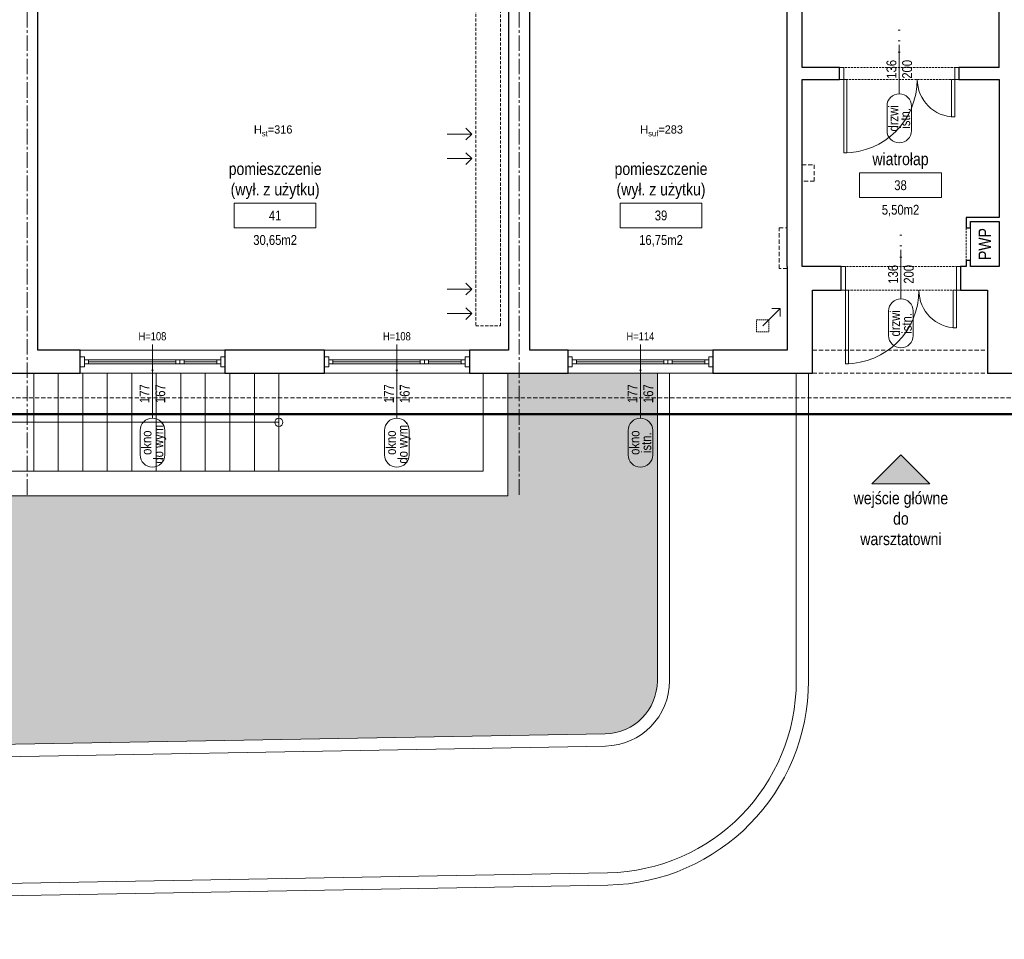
# Model space of a CAD drawing. Header units: millimetres. Extents: x -291747 to 77132, y 46721 to 203932.
# Tile 17 of 110: x 70455 to 71659, y 79997 to 81122. Entities that reach past the tile are written whole.
import ezdxf
from ezdxf.enums import TextEntityAlignment as Align

# ---------------------------------------------------------------- set-up
doc = ezdxf.new("R2010")
doc.units = ezdxf.units.MM
doc.header["$MEASUREMENT"] = 0
for name, pattern in [('xreff_LSN_szatnie_PW_rzuty_14$0$CENTER2', [28.575, 19.05, -3.175, 3.175, -3.175]), ('xreff_LSN_szatnie_PW_rzuty_14$0$DASHED', [19.05, 12.7, -6.35]), ('xreff_LSN_szatnie_PW_rzuty_14$0$HIDDEN2', [4.7625, 3.175, -1.5875])]:
    doc.linetypes.add(name, pattern=pattern)
doc.layers.get('0').update_dxf_attribs({"lineweight": 9})
for name, color, linetype, lineweight in [('FL-xref', 250, 'Continuous', 9), ('xreff_LSN_szatnie_PW_rzuty_14$0$A drzwi płytowe', 252, 'Continuous', 9), ('xreff_LSN_szatnie_PW_rzuty_14$0$A hatch', 8, 'Continuous', 5), ('xreff_LSN_szatnie_PW_rzuty_14$0$A hydrant', 8, 'Continuous', 13), ('xreff_LSN_szatnie_PW_rzuty_14$0$A opis', 252, 'Continuous', 9), ('xreff_LSN_szatnie_PW_rzuty_14$0$A opis pom', 252, 'Continuous', 9), ('xreff_LSN_szatnie_PW_rzuty_14$0$A opis pom pow', 252, 'Continuous', 9), ('xreff_LSN_szatnie_PW_rzuty_14$0$A opis stolarka', 252, 'Continuous', 9), ('xreff_LSN_szatnie_PW_rzuty_14$0$A opis stolarka NWD typ', 252, 'Continuous', 9), ('xreff_LSN_szatnie_PW_rzuty_14$0$A opis stolarka NWD wyposażenie', 252, 'Continuous', 9), ('xreff_LSN_szatnie_PW_rzuty_14$0$A opis technologia', 8, 'Continuous', 13), ('xreff_LSN_szatnie_PW_rzuty_14$0$A widok', 252, 'Continuous', 9), ('xreff_LSN_szatnie_PW_rzuty_14$0$A widok wyżej', 252, 'xreff_LSN_szatnie_PW_rzuty_14$0$DASHED', 9), ('xreff_LSN_szatnie_PW_rzuty_14$0$A zakres', 252, 'Continuous', 9), ('xreff_LSN_szatnie_PW_rzuty_14$0$A-Glaz', 8, 'Continuous', 9), ('xreff_LSN_szatnie_PW_rzuty_14$0$A-Wall', 252, 'Continuous', 9), ('xreff_LSN_szatnie_PW_rzuty_14$0$IS kanaly wentylacyjne', 8, 'xreff_LSN_szatnie_PW_rzuty_14$0$DASHED', 9), ('xreff_LSN_szatnie_PW_rzuty_14$0$IS wentylacja kratki istniejace', 8, 'Continuous', 9), ('xreff_LSN_szatnie_PW_rzuty_14$0$S-Grid-Iden', 8, 'xreff_LSN_szatnie_PW_rzuty_14$0$CENTER2', 9)]:
    doc.layers.add(name, color=color, linetype=linetype, lineweight=lineweight)
doc.layers.add('xreff_LSN_szatnie_PW_rzuty_14$0$A opis ppoż drzwi', color=252, linetype='Continuous', lineweight=9, transparency=0.25)
doc.layers.add('xreff_LSN_szatnie_PW_rzuty_14$0$A opis ppoż okna', color=252, linetype='Continuous', lineweight=9, transparency=0.25)
doc.styles.add('xreff_LSN_szatnie_PW_rzuty_14$0$Standard', font='txt')
doc.styles.add('xreff_LSN_szatnie_PW_rzuty_14$0$STYL ASA', font='ARIALN.TTF')

# ---------------------------------------------------------------- blocks, each defined once
blk = doc.blocks.new('xreff_LSN_szatnie_PW_rzuty_14$0$wejscie')
h = blk.add_hatch(color=256)
h.dxf.hatch_style = 1
h.paths.add_polyline_path([(-35.4, -35.4), (0, 0), (35.4, -35.4)])
blk.add_lwpolyline([(-35.4, -35.4), (0, 0), (35.4, -35.4)], close=True)
blk = doc.blocks.new('xreff_LSN_szatnie_PW_rzuty_14$0$blok do okna')
for points in [[(28.5, 2.5), (33.5, 2.5), (33.5, -2.5), (28.5, -2.5)], [(33.5, 2.5), (38.5, 2.5), (38.5, -2.5), (33.5, -2.5)]]:
    blk.add_lwpolyline(points, close=True)
for points in [[(-78.5, 0), (28.5, 0)], [(38.5, 0), (78.5, 0)]]:
    blk.add_lwpolyline(points)
blk = doc.blocks.new('xreff_LSN_szatnie_PW_rzuty_14$0$wtag_LEFT')
at = {"transparency": 33554687, "elevation": 0}
for points in [[(-30, 0), (30, 0)], [(30, 0), (60, 0)]]:
    blk.add_lwpolyline(points, dxfattribs=at)
at = {"layer": 'xreff_LSN_szatnie_PW_rzuty_14$0$A opis stolarka NWD typ', "transparency": 33554687, "elevation": 0}
blk.add_lwpolyline([(-75, 15, 1), (-75, -15), (-45, -15, 1), (-45, 15)], format="xyb", close=True, dxfattribs=at)
at = {"ltscale": 0.1, "transparency": 33554687, "style": 'xreff_LSN_szatnie_PW_rzuty_14$0$STYL ASA'}
blk.add_attdef('WINDOWS:PARAPET', text='', height=10, rotation=90, dxfattribs=at).set_placement((70.2, 0, 0), align=Align.MIDDLE_CENTER)
blk.add_attdef('WINDOWS:SZEROKOŚĆ', text='', height=12, dxfattribs=at).set_placement((0, 0), align=Align.BOTTOM_CENTER)
blk.add_attdef('WINDOWS:WYSOKOŚĆ', text='', height=12, dxfattribs=at).set_placement((0, -3.6), align=Align.TOP_CENTER)
at = {"layer": 'xreff_LSN_szatnie_PW_rzuty_14$0$A opis ppoż okna', "ltscale": 0.1, "transparency": 33554687, "style": 'xreff_LSN_szatnie_PW_rzuty_14$0$STYL ASA'}
blk.add_attdef('WINDOWS:PPOŻ', text='', height=10, rotation=90, dxfattribs=at).set_placement((30, 0, 0), align=Align.MIDDLE_CENTER)
at = {"layer": 'xreff_LSN_szatnie_PW_rzuty_14$0$A opis stolarka NWD typ', "ltscale": 0.1, "transparency": 33554687, "style": 'xreff_LSN_szatnie_PW_rzuty_14$0$STYL ASA'}
blk.add_attdef('WINDOWS:TYP', text='', height=12, dxfattribs=at).set_placement((-60, -2.4), align=Align.BOTTOM_CENTER)
blk.add_attdef('WINDOWS:PODTYP', text='', height=12, dxfattribs=at).set_placement((-60, -1.2), align=Align.TOP_CENTER)
blk = doc.blocks.new('xreff_LSN_szatnie_PW_rzuty_14$0$tag wn')
blk.add_lwpolyline([(-25, -7.5), (25, -7.5), (25, 7.5), (-25, 7.5)], close=True)
at = {"style": 'xreff_LSN_szatnie_PW_rzuty_14$0$STYL ASA'}
blk.add_attdef('ROOM:NO', text='', height=6, dxfattribs=at).set_placement((0, 0), align=Align.MIDDLE_CENTER)
at = {"layer": 'xreff_LSN_szatnie_PW_rzuty_14$0$A opis pom pow', "style": 'xreff_LSN_szatnie_PW_rzuty_14$0$STYL ASA'}
blk.add_attdef('ROOM:AREA', text='', height=6, dxfattribs=at).set_placement((0, -15), align=Align.MIDDLE_CENTER)
blk = doc.blocks.new('xreff_LSN_szatnie_PW_rzuty_14$0$środek')
blk.add_line((0, 0), (0, -10))
blk = doc.blocks.new('xreff_LSN_szatnie_PW_rzuty_14$0$ddtag_DOWN')
at = {"transparency": 33554687}
blk.add_lwpolyline([(0, -30), (0, 30)], dxfattribs=at)
at = {"layer": 'xreff_LSN_szatnie_PW_rzuty_14$0$A opis stolarka NWD typ', "transparency": 33554687}
blk.add_lwpolyline([(15, -75, -1), (-15, -75), (-15, -45, -1), (15, -45)], format="xyb", close=True, dxfattribs=at)
at = {"ltscale": 0.1, "transparency": 33554687, "style": 'xreff_LSN_szatnie_PW_rzuty_14$0$STYL ASA'}
blk.add_attdef('DOORS:SZEROKOŚĆ', text='', height=12, rotation=90, dxfattribs=at).set_placement((0, 0, 0), align=Align.BOTTOM_CENTER)
blk.add_attdef('DOORS:WYSOKOŚĆ', text='', height=12, rotation=90, dxfattribs=at).set_placement((3.6, 0, 0), align=Align.TOP_CENTER)
blk.add_attdef('DOORS:AKUSTYKA', text='', height=10, dxfattribs=at).set_placement((0, 49), align=Align.MIDDLE_CENTER)
at = {"layer": 'xreff_LSN_szatnie_PW_rzuty_14$0$A opis ppoż drzwi', "ltscale": 0.1, "transparency": 33554687, "style": 'xreff_LSN_szatnie_PW_rzuty_14$0$STYL ASA'}
blk.add_attdef('DOORS:PPOŻ', text='', height=10, dxfattribs=at).set_placement((0, 36), align=Align.MIDDLE_CENTER)
at = {"layer": 'xreff_LSN_szatnie_PW_rzuty_14$0$A opis stolarka NWD typ', "ltscale": 0.1, "transparency": 33554687, "style": 'xreff_LSN_szatnie_PW_rzuty_14$0$STYL ASA'}
blk.add_attdef('DOORS:PODTYP', text='', height=12, rotation=90, dxfattribs=at).set_placement((1.2, -60, 0), align=Align.TOP_CENTER)
blk.add_attdef('DOORS:TYP', text='', height=12, rotation=90, dxfattribs=at).set_placement((2.4, -60, 0), align=Align.BOTTOM_CENTER)
at = {"layer": 'xreff_LSN_szatnie_PW_rzuty_14$0$A opis stolarka NWD wyposażenie', "ltscale": 0.1, "transparency": 33554687, "style": 'xreff_LSN_szatnie_PW_rzuty_14$0$STYL ASA'}
blk.add_attdef('DOORS:WYPOSAŻENIE', text='', height=10, dxfattribs=at).set_placement((0, 22), align=Align.MIDDLE_CENTER)
blk = doc.blocks.new('xreff_LSN_szatnie_PW_rzuty_14')
at = {"layer": 'xreff_LSN_szatnie_PW_rzuty_14$0$A hatch', "transparency": 33554495}
h = blk.add_hatch(dxfattribs=at)
h.set_pattern_fill('GRASS', color=256, scale=4)
h.set_pattern_definition([(90, (0, -10000), (-71.84205, 71.84205), [19.05, -124.6341]), (45, (0, -10000), (-71.84205, 71.84205), [19.05, -82.55]), (135, (0, -10000), (-71.84205, -71.84205), [19.05, -82.55])])
edge = h.paths.add_edge_path()
edge.add_spline(control_points=[(73831.5, 78934.7), (73821.4, 78950.9), (73811.2, 78967.1), (73777.9, 79019.7), (73754.3, 79055.7), (73718.4, 79105.4), (73707.4, 79120), (73684.5, 79148.7), (73672.7, 79162.8), (73654.4, 79183.4), (73648.1, 79190.1), (73632.7, 79206.4), (73623.4, 79215.8), (73602.5, 79235.9), (73590.9, 79246.5), (73522.6, 79306.1), (73459.4, 79350), (73322.2, 79426.9), (73248.2, 79459.9), (73070, 79523.2), (72963.1, 79549.8), (72743.3, 79584.7), (72630.3, 79593.1), (72404.9, 79591.7), (72292.4, 79581.9), (72113.1, 79551), (72044.1, 79535), (71910.9, 79495.5), (71846.7, 79472), (71725, 79417.5), (71667.5, 79386.5), (71560.8, 79317.1), (71511.7, 79278.7), (71449.3, 79219.1), (71431.8, 79201), (71407, 79172.8), (71399, 79163.2), (71383.4, 79143.8), (71375.9, 79133.9), (71359, 79110.8), (71349.9, 79097.5), (71316.2, 79045.2), (71294.2, 79004.5), (71248.1, 78905.3), (71225.8, 78845.3), (71186.7, 78721.6), (71169.7, 78657.8), (71142.4, 78545.8), (71131.5, 78498.1), (71120.5, 78450.3)], knot_values=[0, 0, 0, 0, 57.207065, 57.207065, 187.181956, 187.181956, 242.95388, 242.95388, 298.725803, 298.725803, 326.611765, 326.611765, 366.532108, 366.532108, 413.640335, 413.640335, 636.601339, 636.601339, 859.562342, 859.562342, 1147.4948, 1147.4948, 1435.427258, 1435.427258, 1723.359715, 1723.359715, 1909.892427, 1909.892427, 2096.425139, 2096.425139, 2282.95785, 2282.95785, 2469.490562, 2469.490562, 2547.228377, 2547.228377, 2586.097284, 2586.097284, 2624.966192, 2624.966192, 2675.594063, 2675.594063, 2819.436148, 2819.436148, 3012.724073, 3012.724073, 3206.011998, 3206.011998, 3347.114496, 3347.114496, 3347.114496, 3347.114496], degree=3, periodic=0)
edge.add_line((71120.5, 78450.3), (73831.5, 78934.7))
h.paths.add_polyline_path([(69699.2, 79521.8), (65252.1, 79442.8), (65252.1, 78327.2), (70701.7, 78327.2), (70701.7, 78536.9, 0.419422)])
h.paths.add_polyline_path([(66521.6, 80689.2), (65352.7, 80689.2), (65352.7, 80659.2), (65323.2, 80659.2), (65323.2, 80689.2), (65229.9, 80689.2), (65239.6, 80142.7), (66521.6, 80165.5)])
edge = h.paths.add_edge_path()
edge.add_line((67744.6, 80689.2), (68718.7, 80689.2))
edge.add_line((68718.7, 80689.2), (68718.7, 80265.3))
edge.add_arc((68483.7, 80265.3), 235, -15.0402, 0, ccw=False)
edge.add_line((68710.7, 80204.3), (67744.6, 80187.2))
edge.add_line((67744.6, 80187.2), (67744.6, 80689.2))
edge = h.paths.add_edge_path()
edge.add_line((69340.2, 80689.2), (69815.7, 80689.2))
edge.add_line((69815.7, 80689.2), (69815.7, 80223.9))
edge.add_line((69815.7, 80223.9), (69350.6, 80215.7))
edge.add_arc((69575.2, 80284.7), 235, 180, 197.0741, ccw=False)
edge.add_line((69340.2, 80284.7), (69340.2, 80689.2))
edge = h.paths.add_edge_path()
edge.add_line((70216.7, 80539.2), (71051.7, 80539.2))
edge.add_line((71051.7, 80539.2), (71051.7, 80689.2))
edge.add_line((71051.7, 80689.2), (71234.7, 80689.2))
edge.add_line((71234.7, 80689.2), (71234.7, 80313))
edge.add_arc((71169.7, 80313), 65, 271.0169, 360, ccw=False)
edge.add_line((71170.8, 80248), (70216.7, 80231.1))
edge.add_line((70216.7, 80231.1), (70216.7, 80539.2))
edge = h.paths.add_edge_path()
edge.add_line((72662.7, 80689.2), (72890.7, 80689.2))
edge.add_line((72890.7, 80689.2), (72890.7, 80659.2))
edge.add_line((72890.7, 80659.2), (72903.7, 80659.2))
edge.add_line((72903.7, 80659.2), (72901.8, 80108.7))
edge.add_arc((72897.7, 80343.7), 235, 180, 271.0169, ccw=False)
edge.add_line((72662.7, 80343.7), (72662.7, 80689.2))
at = {"layer": 'xreff_LSN_szatnie_PW_rzuty_14$0$A drzwi płytowe', "linetype": 'Continuous', "lineweight": 9, "ltscale": 0.2}
for points in [[(71462.7, 81063.2), (71457.7, 81063.2), (71457.7, 81048.7), (71462.7, 81048.7)], [(71598.7, 81063.2), (71603.7, 81063.2), (71603.7, 81048.7), (71598.7, 81048.7)], [(71464.7, 80819.7), (71459.7, 80819.7), (71459.7, 80790.7), (71464.7, 80790.7)], [(71600.7, 80819.7), (71605.7, 80819.7), (71605.7, 80790.7), (71600.7, 80790.7)]]:
    blk.add_lwpolyline(points, close=True, dxfattribs=at)
at = {"layer": 'xreff_LSN_szatnie_PW_rzuty_14$0$A drzwi płytowe', "linetype": 'Continuous', "lineweight": 9}
for points in [[(71462.7, 80958.7), (71466.7, 80958.7), (71466.7, 81048.7), (71462.7, 81048.7)], [(71598.7, 81048.7), (71594.7, 81048.7), (71594.7, 81002.7), (71598.7, 81002.7)], [(71464.7, 80700.7), (71468.7, 80700.7), (71468.7, 80790.7), (71464.7, 80790.7)], [(71600.7, 80790.7), (71596.7, 80790.7), (71596.7, 80744.7), (71600.7, 80744.7)]]:
    blk.add_lwpolyline(points, close=True, dxfattribs=at)
at = {"layer": 'xreff_LSN_szatnie_PW_rzuty_14$0$A drzwi płytowe', "linetype": 'Continuous', "lineweight": 9, "ltscale": 0.2, "extrusion": (0, 0, -1)}
for centre in [(-71462.7, 81048.7), (-71464.7, 80790.7)]:
    blk.add_arc(centre, 90, 180, 270, dxfattribs=at)
at = {"layer": 'xreff_LSN_szatnie_PW_rzuty_14$0$A drzwi płytowe', "linetype": 'Continuous', "lineweight": 9, "ltscale": 0.2}
for centre in [(71598.7, 81048.7), (71600.7, 80790.7)]:
    blk.add_arc(centre, 46, 180, 270, dxfattribs=at)
at = {"layer": 'xreff_LSN_szatnie_PW_rzuty_14$0$A hatch'}
for points in [[(69325.2, 80689.2), (69325.2, 80284.7, 0.419422), (69579.7, 80034.7), (71174.1, 80063, 0.409025), (71419.7, 80313), (71419.7, 80689.2)], [(69340.2, 80689.2), (69340.2, 80284.7, 0.419422), (69579.4, 80049.7), (71173.9, 80078, 0.409025), (71404.7, 80313), (71404.7, 80689.2)], [(70201.7, 80689.2), (70201.7, 80215.8), (71171.1, 80233, 0.409025), (71249.7, 80313), (71249.7, 80689.2)], [(70216.7, 80539.2), (70216.7, 80231.1), (71170.8, 80248, 0.409025), (71234.7, 80313), (71234.7, 80689.2)]]:
    blk.add_lwpolyline(points, format="xyb", dxfattribs=at)
at = {"layer": 'xreff_LSN_szatnie_PW_rzuty_14$0$A hydrant'}
blk.add_lwpolyline([(71617.7, 80874.7), (71652.7, 80874.7), (71652.7, 80819.7), (71617.7, 80819.7)], close=True, dxfattribs=at)
at = {"layer": 'xreff_LSN_szatnie_PW_rzuty_14$0$A widok'}
for points in [[(71021.7, 80689.2), (71021.7, 80569.2), (70201.7, 80569.2), (70201.7, 80539.2), (71051.7, 80539.2), (71051.7, 80689.2)], [(70771.7, 80629.2), (70201.7, 80629.2)]]:
    blk.add_lwpolyline(points, dxfattribs=at)
for points in [[(70471.7, 80689.2), (70441.7, 80689.2), (70441.7, 80569.2), (70471.7, 80569.2)], [(70501.7, 80689.2), (70471.7, 80689.2), (70471.7, 80569.2), (70501.7, 80569.2)], [(70531.7, 80689.2), (70501.7, 80689.2), (70501.7, 80569.2), (70531.7, 80569.2)], [(70561.7, 80689.2), (70531.7, 80689.2), (70531.7, 80569.2), (70561.7, 80569.2)], [(70591.7, 80689.2), (70561.7, 80689.2), (70561.7, 80569.2), (70591.7, 80569.2)], [(70621.7, 80689.2), (70591.7, 80689.2), (70591.7, 80569.2), (70621.7, 80569.2)], [(70651.7, 80689.2), (70621.7, 80689.2), (70621.7, 80569.2), (70651.7, 80569.2)], [(70681.7, 80689.2), (70651.7, 80689.2), (70651.7, 80569.2), (70681.7, 80569.2)], [(70711.7, 80689.2), (70681.7, 80689.2), (70681.7, 80569.2), (70711.7, 80569.2)], [(70741.7, 80689.2), (70711.7, 80689.2), (70711.7, 80569.2), (70741.7, 80569.2)], [(70771.7, 80689.2), (70741.7, 80689.2), (70741.7, 80569.2), (70771.7, 80569.2)], [(71021.7, 80689.2), (70771.7, 80689.2), (70771.7, 80569.2), (71021.7, 80569.2)]]:
    blk.add_lwpolyline(points, close=True, dxfattribs=at)
blk.add_circle((70771.7, 80629.2), 5, dxfattribs=at)
at = {"layer": 'xreff_LSN_szatnie_PW_rzuty_14$0$A widok wyżej', "linetype": 'xreff_LSN_szatnie_PW_rzuty_14$0$DASHED', "lineweight": 9, "ltscale": 0.2}
for p, q in [((71603.7, 81063.2), (71457.7, 81063.2)), ((71457.7, 81048.7), (71603.7, 81048.7)), ((71612.7, 80867.2), (71612.7, 80827.2)), ((71617.7, 80827.2), (71617.7, 80867.2)), ((71605.7, 80819.7), (71459.7, 80819.7)), ((71459.7, 80790.7), (71605.7, 80790.7)), ((70705.7, 80717.2), (70528.7, 80717.2)), ((71004.7, 80717.2), (70827.7, 80717.2)), ((71302.7, 80717.2), (71125.7, 80717.2)), ((70528.7, 80689.2), (70705.7, 80689.2)), ((70827.7, 80689.2), (71004.7, 80689.2)), ((71125.7, 80689.2), (71302.7, 80689.2))]:
    blk.add_line(p, q, dxfattribs=at)
at = {"layer": 'xreff_LSN_szatnie_PW_rzuty_14$0$A widok wyżej', "ltscale": 0.4}
for points in [[(71411.7, 80944.2), (71426.7, 80944.2), (71426.7, 80924.2), (71411.7, 80924.2)], [(71424.7, 80717.2), (71638.7, 80717.2)], [(71424.7, 80689.2), (71639.7, 80689.2)], [(65352.7, 80659.2), (72855.7, 80659.2)]]:
    blk.add_lwpolyline(points, dxfattribs=at)
blk.add_lwpolyline([(71383.7, 80867.2), (71393.7, 80867.2), (71393.7, 80817.2), (71383.7, 80817.2)], close=True, dxfattribs=at)
at = {"layer": 'xreff_LSN_szatnie_PW_rzuty_14$0$A zakres', "linetype": 'xreff_LSN_szatnie_PW_rzuty_14$0$DASHED', "const_width": 3}
blk.add_lwpolyline([(67446.2, 82031.2), (67446.2, 80639.2), (72869.7, 80639.2), (72869.7, 82031.2)], close=True, dxfattribs=at)
at = {"layer": 'xreff_LSN_szatnie_PW_rzuty_14$0$A-Glaz', "linetype": 'Continuous', "lineweight": 9}
for p, q in [((70528.7, 80717.2), (70705.7, 80717.2)), ((70827.7, 80717.2), (71004.7, 80717.2)), ((71125.7, 80717.2), (71302.7, 80717.2)), ((70538.7, 80700.7), (70538.7, 80705.7)), ((70695.7, 80700.7), (70695.7, 80705.7)), ((70837.7, 80700.7), (70837.7, 80705.7)), ((70994.7, 80700.7), (70994.7, 80705.7)), ((71135.7, 80700.7), (71135.7, 80705.7)), ((71292.7, 80700.7), (71292.7, 80705.7)), ((70528.7, 80689.2), (70705.7, 80689.2)), ((70827.7, 80689.2), (71004.7, 80689.2)), ((71125.7, 80689.2), (71302.7, 80689.2))]:
    blk.add_line(p, q, dxfattribs=at)
for points in [[(70533.7, 80709.2), (70528.7, 80709.2), (70528.7, 80697.2), (70533.7, 80697.2)], [(70700.7, 80709.2), (70705.7, 80709.2), (70705.7, 80697.2), (70700.7, 80697.2)], [(70832.7, 80709.2), (70827.7, 80709.2), (70827.7, 80697.2), (70832.7, 80697.2)], [(70999.7, 80709.2), (71004.7, 80709.2), (71004.7, 80697.2), (70999.7, 80697.2)], [(71130.7, 80709.2), (71125.7, 80709.2), (71125.7, 80697.2), (71130.7, 80697.2)], [(71297.7, 80709.2), (71302.7, 80709.2), (71302.7, 80697.2), (71297.7, 80697.2)], [(70533.7, 80700.7), (70533.7, 80705.7), (70700.7, 80705.7), (70700.7, 80700.7)], [(70832.7, 80700.7), (70832.7, 80705.7), (70999.7, 80705.7), (70999.7, 80700.7)], [(71130.7, 80700.7), (71130.7, 80705.7), (71297.7, 80705.7), (71297.7, 80700.7)]]:
    blk.add_lwpolyline(points, close=True, dxfattribs=at)
at = {"layer": 'xreff_LSN_szatnie_PW_rzuty_14$0$A-Wall', "linetype": 'Continuous', "lineweight": 25}
for p, q in [((71411.7, 81063.2), (71411.7, 81270.2)), ((71652.7, 81063.2), (71652.7, 81272.2)), ((71393.7, 80819.7), (71393.7, 81244.2)), ((70476.7, 80717.2), (70476.7, 81226.2)), ((71052.7, 81226.2), (71052.7, 80717.2)), ((71078.7, 80717.2), (71078.7, 81226.2)), ((71457.7, 81063.2), (71411.7, 81063.2)), ((71457.7, 81048.7), (71457.7, 81063.2)), ((71652.7, 81063.2), (71603.7, 81063.2)), ((71603.7, 81063.2), (71603.7, 81048.7)), ((71411.7, 80819.7), (71411.7, 81048.7)), ((71411.7, 81048.7), (71457.7, 81048.7)), ((71603.7, 81048.7), (71652.7, 81048.7)), ((71652.7, 81048.7), (71652.7, 80879.7)), ((71612.7, 80879.7), (71612.7, 80867.2)), ((71652.7, 80879.7), (71612.7, 80879.7)), ((71612.7, 80867.2), (71617.7, 80867.2)), ((71617.7, 80867.2), (71617.7, 80874.7)), ((71617.7, 80874.7), (71652.7, 80874.7)), ((71652.7, 80874.7), (71652.7, 80819.7)), ((71393.7, 80819.7), (71393.7, 80717.2)), ((71459.7, 80819.7), (71411.7, 80819.7)), ((71459.7, 80790.7), (71459.7, 80819.7)), ((71612.7, 80819.7), (71605.7, 80819.7)), ((71605.7, 80819.7), (71605.7, 80790.7)), ((71617.7, 80827.2), (71612.7, 80827.2)), ((71612.7, 80827.2), (71612.7, 80819.7)), ((71617.7, 80819.7), (71617.7, 80827.2)), ((71652.7, 80819.7), (71617.7, 80819.7)), ((71424.7, 80790.7), (71459.7, 80790.7)), ((71424.7, 80689.2), (71424.7, 80790.7)), ((71605.7, 80790.7), (71638.7, 80790.7)), ((71638.7, 80790.7), (71638.7, 80689.2)), ((70528.7, 80717.2), (70476.7, 80717.2)), ((70528.7, 80689.2), (70528.7, 80717.2)), ((70705.7, 80717.2), (70705.7, 80689.2)), ((70827.7, 80717.2), (70705.7, 80717.2)), ((70827.7, 80689.2), (70827.7, 80717.2)), ((71004.7, 80717.2), (71004.7, 80689.2)), ((71052.7, 80717.2), (71004.7, 80717.2)), ((71125.7, 80717.2), (71078.7, 80717.2)), ((71125.7, 80689.2), (71125.7, 80717.2)), ((71302.7, 80717.2), (71302.7, 80689.2)), ((71393.7, 80717.2), (71302.7, 80717.2)), ((70408.7, 80689.2), (70528.7, 80689.2)), ((70705.7, 80689.2), (70827.7, 80689.2)), ((71004.7, 80689.2), (71125.7, 80689.2)), ((71302.7, 80689.2), (71424.7, 80689.2)), ((71638.7, 80689.2), (71742.7, 80689.2))]:
    blk.add_line(p, q, dxfattribs=at)
at = {"layer": 'xreff_LSN_szatnie_PW_rzuty_14$0$IS kanaly wentylacyjne', "ltscale": 0.3}
blk.add_lwpolyline([(70959.7, 81519.2), (70929.7, 81519.2), (70929.7, 81186.2), (71012.7, 81186.2), (71012.7, 80747.2), (71042.7, 80747.2), (71042.7, 81216.2), (70959.7, 81216.2)], close=True, dxfattribs=at)
at = {"layer": 'xreff_LSN_szatnie_PW_rzuty_14$0$IS kanaly wentylacyjne', "linetype": 'ByBlock', "ltscale": 0.3}
for points in [[(71000.6, 80974.6), (71007.7, 80981.7), (71000.6, 80988.8)], [(71007.7, 80981.7), (70977.7, 80981.7)], [(71007.7, 80951.7), (70977.7, 80951.7)], [(71000.6, 80944.6), (71007.7, 80951.7), (71000.6, 80958.8)], [(71007.7, 80792.2), (70977.7, 80792.2)], [(71000.6, 80785.1), (71007.7, 80792.2), (71000.6, 80799.3)], [(71000.6, 80755.1), (71007.7, 80762.2), (71000.6, 80769.3)], [(71007.7, 80762.2), (70977.7, 80762.2)]]:
    blk.add_lwpolyline(points, dxfattribs=at)
at = {"layer": 'xreff_LSN_szatnie_PW_rzuty_14$0$IS wentylacja kratki istniejace'}
for points in [[(71384.9, 80768.4), (71363.7, 80747.2)], [(71384.9, 80758.4), (71384.9, 80768.4), (71374.9, 80768.4)]]:
    blk.add_lwpolyline(points, dxfattribs=at)
at = {"layer": 'xreff_LSN_szatnie_PW_rzuty_14$0$IS wentylacja kratki istniejace', "linetype": 'xreff_LSN_szatnie_PW_rzuty_14$0$HIDDEN2', "ltscale": 0.5}
blk.add_lwpolyline([(71356.2, 80754.7), (71371.2, 80754.7), (71371.2, 80739.7), (71356.2, 80739.7)], close=True, dxfattribs=at)
at = {"layer": 'xreff_LSN_szatnie_PW_rzuty_14$0$S-Grid-Iden'}
for points in [[(70463.7, 82131.2), (70463.7, 80539.2)], [(71065.7, 82131.2), (71065.7, 80539.2)]]:
    blk.add_lwpolyline(points, dxfattribs=at)
blk.add_blockref('xreff_LSN_szatnie_PW_rzuty_14$0$wejscie', (71532.7, 80589.2))
at = {"layer": 'xreff_LSN_szatnie_PW_rzuty_14$0$A drzwi płytowe', "linetype": 'Continuous', "lineweight": 9, "ltscale": 0.2, "rotation": 180}
for p in [(71530.7, 81056), (71532.7, 80805.2)]:
    blk.add_blockref('xreff_LSN_szatnie_PW_rzuty_14$0$środek', p, dxfattribs=at)
at = {"layer": 'xreff_LSN_szatnie_PW_rzuty_14$0$A opis pom', "linetype": 'Continuous', "lineweight": 9, "xscale": 2, "yscale": 2, "zscale": 2}
for p, values in [((71532.2, 80919.2), {'ROOM:NO': '38', 'ROOM:AREA': '5,50m2'}), ((70767.1, 80882.2), {'ROOM:NO': '41', 'ROOM:AREA': '30,65m2'}), ((71239.2, 80882.2), {'ROOM:NO': '39', 'ROOM:AREA': '16,75m2'})]:
    blk.add_blockref('xreff_LSN_szatnie_PW_rzuty_14$0$tag wn', p, dxfattribs=at).add_auto_attribs(values)
at = {"layer": 'xreff_LSN_szatnie_PW_rzuty_14$0$A opis stolarka', "linetype": 'Continuous', "lineweight": 9}
ref = blk.add_blockref('xreff_LSN_szatnie_PW_rzuty_14$0$ddtag_DOWN', (71530.7, 81061), dxfattribs=at)
ref.add_attrib('DOORS:AKUSTYKA', '-', dxfattribs={"layer": '0', "ltscale": 0.1, "height": 10, "style": 'xreff_LSN_szatnie_PW_rzuty_14$0$STYL ASA'}).set_placement((71530.7, 81110), align=Align.MIDDLE_CENTER)
ref.add_attrib('DOORS:PPOŻ', '-', dxfattribs={"layer": 'xreff_LSN_szatnie_PW_rzuty_14$0$A opis ppoż drzwi', "ltscale": 0.1, "height": 10, "style": 'xreff_LSN_szatnie_PW_rzuty_14$0$STYL ASA'}).set_placement((71530.7, 81097), align=Align.MIDDLE_CENTER)
ref.add_attrib('DOORS:WYSOKOŚĆ', '200', dxfattribs={"layer": '0', "ltscale": 0.1, "height": 12, "rotation": 90, "style": 'xreff_LSN_szatnie_PW_rzuty_14$0$STYL ASA'}).set_placement((71534.3, 81061, 0), align=Align.TOP_CENTER)
ref.add_attrib('DOORS:SZEROKOŚĆ', '136', dxfattribs={"layer": '0', "ltscale": 0.1, "height": 12, "rotation": 90, "style": 'xreff_LSN_szatnie_PW_rzuty_14$0$STYL ASA'}).set_placement((71530.7, 81061, 0), align=Align.BOTTOM_CENTER)
ref.add_attrib('DOORS:PODTYP', 'istn.', dxfattribs={"layer": 'xreff_LSN_szatnie_PW_rzuty_14$0$A opis stolarka NWD typ', "ltscale": 0.1, "height": 12, "rotation": 90, "style": 'xreff_LSN_szatnie_PW_rzuty_14$0$STYL ASA'}).set_placement((71531.9, 81001, 0), align=Align.TOP_CENTER)
ref.add_attrib('DOORS:TYP', 'drzwi', dxfattribs={"layer": 'xreff_LSN_szatnie_PW_rzuty_14$0$A opis stolarka NWD typ', "ltscale": 0.1, "height": 12, "rotation": 90, "style": 'xreff_LSN_szatnie_PW_rzuty_14$0$STYL ASA'}).set_placement((71533.1, 81001, 0), align=Align.BOTTOM_CENTER)
ref.add_attrib('DOORS:WYPOSAŻENIE', '-', dxfattribs={"layer": 'xreff_LSN_szatnie_PW_rzuty_14$0$A opis stolarka NWD wyposażenie', "ltscale": 0.1, "height": 10, "style": 'xreff_LSN_szatnie_PW_rzuty_14$0$STYL ASA'}).set_placement((71530.7, 81083), align=Align.MIDDLE_CENTER)
ref = blk.add_blockref('xreff_LSN_szatnie_PW_rzuty_14$0$ddtag_DOWN', (71532.7, 80810.2), dxfattribs=at)
ref.add_attrib('DOORS:AKUSTYKA', '-', dxfattribs={"layer": '0', "ltscale": 0.1, "height": 10, "style": 'xreff_LSN_szatnie_PW_rzuty_14$0$STYL ASA'}).set_placement((71532.7, 80859.2), align=Align.MIDDLE_CENTER)
ref.add_attrib('DOORS:PPOŻ', '-', dxfattribs={"layer": 'xreff_LSN_szatnie_PW_rzuty_14$0$A opis ppoż drzwi', "ltscale": 0.1, "height": 10, "style": 'xreff_LSN_szatnie_PW_rzuty_14$0$STYL ASA'}).set_placement((71532.7, 80846.2), align=Align.MIDDLE_CENTER)
ref.add_attrib('DOORS:WYSOKOŚĆ', '200', dxfattribs={"layer": '0', "ltscale": 0.1, "height": 12, "rotation": 90, "style": 'xreff_LSN_szatnie_PW_rzuty_14$0$STYL ASA'}).set_placement((71536.3, 80810.2, 0), align=Align.TOP_CENTER)
ref.add_attrib('DOORS:SZEROKOŚĆ', '136', dxfattribs={"layer": '0', "ltscale": 0.1, "height": 12, "rotation": 90, "style": 'xreff_LSN_szatnie_PW_rzuty_14$0$STYL ASA'}).set_placement((71532.7, 80810.2, 0), align=Align.BOTTOM_CENTER)
ref.add_attrib('DOORS:PODTYP', 'istn.', dxfattribs={"layer": 'xreff_LSN_szatnie_PW_rzuty_14$0$A opis stolarka NWD typ', "ltscale": 0.1, "height": 12, "rotation": 90, "style": 'xreff_LSN_szatnie_PW_rzuty_14$0$STYL ASA'}).set_placement((71533.9, 80750.2, 0), align=Align.TOP_CENTER)
ref.add_attrib('DOORS:TYP', 'drzwi', dxfattribs={"layer": 'xreff_LSN_szatnie_PW_rzuty_14$0$A opis stolarka NWD typ', "ltscale": 0.1, "height": 12, "rotation": 90, "style": 'xreff_LSN_szatnie_PW_rzuty_14$0$STYL ASA'}).set_placement((71535.1, 80750.2, 0), align=Align.BOTTOM_CENTER)
ref.add_attrib('DOORS:WYPOSAŻENIE', '-', dxfattribs={"layer": 'xreff_LSN_szatnie_PW_rzuty_14$0$A opis stolarka NWD wyposażenie', "ltscale": 0.1, "height": 10, "style": 'xreff_LSN_szatnie_PW_rzuty_14$0$STYL ASA'}).set_placement((71532.7, 80832.2), align=Align.MIDDLE_CENTER)
ref = blk.add_blockref('xreff_LSN_szatnie_PW_rzuty_14$0$wtag_LEFT', (70617, 80664.2, -20), dxfattribs=dict(at, rotation=89.99999999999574))
ref.add_attrib('WINDOWS:TYP', 'okno', dxfattribs={"layer": 'xreff_LSN_szatnie_PW_rzuty_14$0$A opis stolarka NWD typ', "ltscale": 0.1, "height": 12, "rotation": 90, "style": 'xreff_LSN_szatnie_PW_rzuty_14$0$STYL ASA'}).set_placement((70619.4, 80604.2, -20), align=Align.BOTTOM_CENTER)
ref.add_attrib('WINDOWS:PODTYP', 'do wym.', dxfattribs={"layer": 'xreff_LSN_szatnie_PW_rzuty_14$0$A opis stolarka NWD typ', "ltscale": 0.1, "height": 12, "rotation": 90, "style": 'xreff_LSN_szatnie_PW_rzuty_14$0$STYL ASA'}).set_placement((70618.2, 80604.2, -20), align=Align.TOP_CENTER)
ref.add_attrib('WINDOWS:SZEROKOŚĆ', '177', dxfattribs={"layer": '0', "ltscale": 0.1, "height": 12, "rotation": 90, "style": 'xreff_LSN_szatnie_PW_rzuty_14$0$STYL ASA'}).set_placement((70617, 80664.2, -20), align=Align.BOTTOM_CENTER)
ref.add_attrib('WINDOWS:WYSOKOŚĆ', '167', dxfattribs={"layer": '0', "ltscale": 0.1, "height": 12, "rotation": 90, "style": 'xreff_LSN_szatnie_PW_rzuty_14$0$STYL ASA'}).set_placement((70620.6, 80664.2, -20), align=Align.TOP_CENTER)
ref.add_attrib('WINDOWS:PPOŻ', '-', dxfattribs={"layer": 'xreff_LSN_szatnie_PW_rzuty_14$0$A opis ppoż okna', "ltscale": 0.1, "height": 10, "style": 'xreff_LSN_szatnie_PW_rzuty_14$0$STYL ASA'}).set_placement((70617, 80694.2, -20), align=Align.MIDDLE_CENTER)
ref.add_attrib('WINDOWS:PARAPET', 'H=108', dxfattribs={"layer": '0', "ltscale": 0.1, "height": 10, "style": 'xreff_LSN_szatnie_PW_rzuty_14$0$STYL ASA'}).set_placement((70617, 80734.4, -20), align=Align.MIDDLE_CENTER)
ref = blk.add_blockref('xreff_LSN_szatnie_PW_rzuty_14$0$wtag_LEFT', (70916, 80664.2, -20), dxfattribs=dict(at, rotation=89.99999999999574))
ref.add_attrib('WINDOWS:TYP', 'okno', dxfattribs={"layer": 'xreff_LSN_szatnie_PW_rzuty_14$0$A opis stolarka NWD typ', "ltscale": 0.1, "height": 12, "rotation": 90, "style": 'xreff_LSN_szatnie_PW_rzuty_14$0$STYL ASA'}).set_placement((70918.4, 80604.2, -20), align=Align.BOTTOM_CENTER)
ref.add_attrib('WINDOWS:PODTYP', 'do wym.', dxfattribs={"layer": 'xreff_LSN_szatnie_PW_rzuty_14$0$A opis stolarka NWD typ', "ltscale": 0.1, "height": 12, "rotation": 90, "style": 'xreff_LSN_szatnie_PW_rzuty_14$0$STYL ASA'}).set_placement((70917.2, 80604.2, -20), align=Align.TOP_CENTER)
ref.add_attrib('WINDOWS:SZEROKOŚĆ', '177', dxfattribs={"layer": '0', "ltscale": 0.1, "height": 12, "rotation": 90, "style": 'xreff_LSN_szatnie_PW_rzuty_14$0$STYL ASA'}).set_placement((70916, 80664.2, -20), align=Align.BOTTOM_CENTER)
ref.add_attrib('WINDOWS:WYSOKOŚĆ', '167', dxfattribs={"layer": '0', "ltscale": 0.1, "height": 12, "rotation": 90, "style": 'xreff_LSN_szatnie_PW_rzuty_14$0$STYL ASA'}).set_placement((70919.6, 80664.2, -20), align=Align.TOP_CENTER)
ref.add_attrib('WINDOWS:PPOŻ', '-', dxfattribs={"layer": 'xreff_LSN_szatnie_PW_rzuty_14$0$A opis ppoż okna', "ltscale": 0.1, "height": 10, "style": 'xreff_LSN_szatnie_PW_rzuty_14$0$STYL ASA'}).set_placement((70916, 80694.2, -20), align=Align.MIDDLE_CENTER)
ref.add_attrib('WINDOWS:PARAPET', 'H=108', dxfattribs={"layer": '0', "ltscale": 0.1, "height": 10, "style": 'xreff_LSN_szatnie_PW_rzuty_14$0$STYL ASA'}).set_placement((70916, 80734.4, -20), align=Align.MIDDLE_CENTER)
ref = blk.add_blockref('xreff_LSN_szatnie_PW_rzuty_14$0$wtag_LEFT', (71214, 80664.2, -20), dxfattribs=dict(at, rotation=89.99999999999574))
ref.add_attrib('WINDOWS:TYP', 'okno', dxfattribs={"layer": 'xreff_LSN_szatnie_PW_rzuty_14$0$A opis stolarka NWD typ', "ltscale": 0.1, "height": 12, "rotation": 90, "style": 'xreff_LSN_szatnie_PW_rzuty_14$0$STYL ASA'}).set_placement((71216.4, 80604.2, -20), align=Align.BOTTOM_CENTER)
ref.add_attrib('WINDOWS:PODTYP', 'istn.', dxfattribs={"layer": 'xreff_LSN_szatnie_PW_rzuty_14$0$A opis stolarka NWD typ', "ltscale": 0.1, "height": 12, "rotation": 90, "style": 'xreff_LSN_szatnie_PW_rzuty_14$0$STYL ASA'}).set_placement((71215.2, 80604.2, -20), align=Align.TOP_CENTER)
ref.add_attrib('WINDOWS:SZEROKOŚĆ', '177', dxfattribs={"layer": '0', "ltscale": 0.1, "height": 12, "rotation": 90, "style": 'xreff_LSN_szatnie_PW_rzuty_14$0$STYL ASA'}).set_placement((71214, 80664.2, -20), align=Align.BOTTOM_CENTER)
ref.add_attrib('WINDOWS:WYSOKOŚĆ', '167', dxfattribs={"layer": '0', "ltscale": 0.1, "height": 12, "rotation": 90, "style": 'xreff_LSN_szatnie_PW_rzuty_14$0$STYL ASA'}).set_placement((71217.6, 80664.2, -20), align=Align.TOP_CENTER)
ref.add_attrib('WINDOWS:PPOŻ', '-', dxfattribs={"layer": 'xreff_LSN_szatnie_PW_rzuty_14$0$A opis ppoż okna', "ltscale": 0.1, "height": 10, "style": 'xreff_LSN_szatnie_PW_rzuty_14$0$STYL ASA'}).set_placement((71214, 80694.2, -20), align=Align.MIDDLE_CENTER)
ref.add_attrib('WINDOWS:PARAPET', 'H=114', dxfattribs={"layer": '0', "ltscale": 0.1, "height": 10, "style": 'xreff_LSN_szatnie_PW_rzuty_14$0$STYL ASA'}).set_placement((71214, 80734.4, -20), align=Align.MIDDLE_CENTER)
at = {"layer": 'xreff_LSN_szatnie_PW_rzuty_14$0$A-Glaz', "linetype": 'Continuous', "lineweight": 9, "extrusion": (0, 0, -1), "zscale": -1, "rotation": 180}
for p in [(-70617.2, 80703.2), (-70916.2, 80703.2), (-71214.2, 80703.2)]:
    blk.add_blockref('xreff_LSN_szatnie_PW_rzuty_14$0$blok do okna', p, dxfattribs=at)
at = {"layer": 'xreff_LSN_szatnie_PW_rzuty_14$0$A hydrant', "insert": (71635.2, 80847.2), "char_height": 15, "attachment_point": 5, "rotation": 90, "style": 'xreff_LSN_szatnie_PW_rzuty_14$0$STYL ASA'}
blk.add_mtext_dynamic_manual_height_columns('\\pxqc;PWP', width=187.649, gutter_width=1, heights=[0], dxfattribs=at)
at = {"layer": 'xreff_LSN_szatnie_PW_rzuty_14$0$A opis', "linetype": 'Continuous', "lineweight": 9, "char_height": 10, "attachment_point": 5, "style": 'xreff_LSN_szatnie_PW_rzuty_14$0$Standard'}
for s, insert in [('\\A1;\\pxqc;H{\\H0.7x;\\S^ st;}=316', (70764.7, 80985.7)), ('\\A1;\\pxqc;H{\\H0.7x;\\S^ suf;}=283', (71239.9, 80985.7))]:
    blk.add_mtext_dynamic_manual_height_columns(s, width=72.748, gutter_width=1, heights=[0], dxfattribs=dict(at, insert=insert))
at = {"layer": 'xreff_LSN_szatnie_PW_rzuty_14$0$A opis technologia', "char_height": 15, "style": 'xreff_LSN_szatnie_PW_rzuty_14$0$STYL ASA'}
for s, width, insert, attachment_point in [('wiatrołap', 187.649, (71532.2, 80939.2), 8), ('pomieszczenie\\P(wył. z użytku)', 187.649, (70767.1, 80902.2), 8), ('pomieszczenie\\P(wył. z użytku)', 187.649, (71239.2, 80902.2), 8), ('wejście główne do warsztatowni', 122.547, (71532.7, 80543.9), 2)]:
    blk.add_mtext_dynamic_manual_height_columns(s, width=width, gutter_width=1, heights=[0], dxfattribs=dict(at, insert=insert, attachment_point=attachment_point))

msp = doc.modelspace()

# ---------------------------------------------------------------- block references
at = {"layer": 'FL-xref'}
msp.add_blockref('xreff_LSN_szatnie_PW_rzuty_14', (0, 0), dxfattribs=at)

doc.saveas('drawing.dxf')
